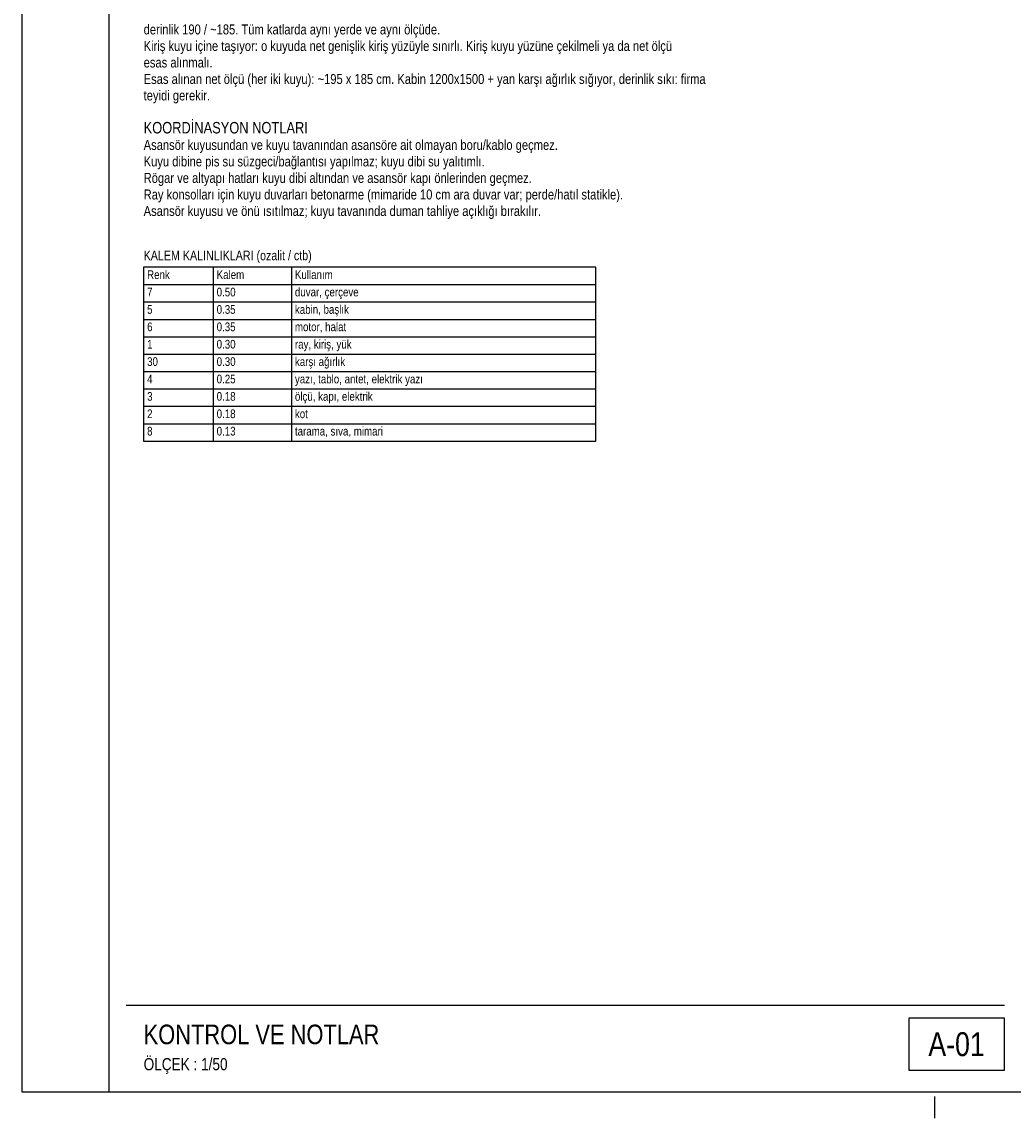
# Model space of a CAD drawing. Header units: centimetres. Extents: x 0 to 14570, y -30 to 2970.
# Tile 1 of 32: x 0 to 1140, y -30 to 1231. Entities that reach past the tile are written whole.
import ezdxf
from ezdxf.enums import TextEntityAlignment as Align

# ---------------------------------------------------------------- set-up
doc = ezdxf.new("R2010")
doc.units = ezdxf.units.CM
doc.linetypes.add('CENTER', pattern=[40, 25, -5, 5, -5])
for name, color, linetype in [('ASN-ANTET', 4, 'CONTINUOUS'), ('ASN-BASLIK', 5, 'CONTINUOUS'), ('ASN-CERCEVE', 7, 'CONTINUOUS'), ('ASN-EKSEN', 8, 'CENTER'), ('ASN-TABLO', 4, 'CONTINUOUS'), ('ASN-YAZI', 4, 'CONTINUOUS')]:
    doc.layers.add(name, color=color, linetype=linetype)
doc.styles.get("Standard").update_dxf_attribs({"font": 'arial.ttf', "width": 0.8})

msp = doc.modelspace()

# ---------------------------------------------------------------- linework, layer by layer
at = {"layer": 'ASN-ANTET'}
msp.add_line((120, 100), (1130, 100), dxfattribs=at)
msp.add_lwpolyline([(1020, 25), (1130, 25), (1130, 85), (1020, 85)], close=True, dxfattribs=at)
at = {"layer": 'ASN-CERCEVE'}
for points in [[(0, 0), (14570, 0), (14570, 2970), (0, 2970)], [(100, 0), (14545, 0), (14545, 2970), (100, 2970)]]:
    msp.add_lwpolyline(points, close=True, dxfattribs=at)
at = {"layer": 'ASN-EKSEN'}
msp.add_line((1050, -30), (1050, -5), dxfattribs=at)
at = {"layer": 'ASN-TABLO'}
for p, q in [((220, 948.6), (220, 748.6)), ((310, 948.6), (310, 748.6)), ((140, 928.6), (660, 928.6)), ((140, 908.6), (660, 908.6)), ((140, 888.6), (660, 888.6)), ((140, 868.6), (660, 868.6)), ((140, 848.6), (660, 848.6)), ((140, 828.6), (660, 828.6)), ((140, 808.6), (660, 808.6)), ((140, 788.6), (660, 788.6)), ((140, 768.6), (660, 768.6))]:
    msp.add_line(p, q, dxfattribs=at)
msp.add_lwpolyline([(140, 748.6), (660, 748.6), (660, 948.6), (140, 948.6)], close=True, dxfattribs=at)

# ---------------------------------------------------------------- texts
at = {"layer": 'ASN-ANTET', "width": 0.8}
msp.add_text('A-01', height=27.5, dxfattribs=at).set_placement((1075, 55), align=Align.MIDDLE_CENTER)
msp.add_text('ÖLÇEK : 1/50', height=14, dxfattribs=at).set_placement((140, 25))
at = {"layer": 'ASN-BASLIK', "width": 0.8}
for s, height, p in [('KOORDİNASYON NOTLARI', 13.225, (140, 1102.4)), ('KALEM KALINLIKLARI (ozalit / ctb)', 11, (140, 956.6)), ('Renk', 10, (144, 935)), ('Kalem', 10, (224, 935)), ('Kullanım', 10, (314, 935)), ('KONTROL VE NOTLAR', 22.5, (140, 55))]:
    msp.add_text(s, height=height, dxfattribs=at).set_placement(p)
at = {"layer": 'ASN-TABLO', "width": 0.8}
for s, p in [('7', (144, 915)), ('0.50', (224, 915)), ('duvar, çerçeve', (314, 915)), ('5', (144, 895)), ('0.35', (224, 895)), ('kabin, başlık', (314, 895)), ('6', (144, 875)), ('0.35', (224, 875)), ('motor, halat', (314, 875)), ('1', (144, 855)), ('0.30', (224, 855)), ('ray, kiriş, yük', (314, 855)), ('30', (144, 835)), ('0.30', (224, 835)), ('karşı ağırlık', (314, 835)), ('4', (144, 815)), ('0.25', (224, 815)), ('yazı, tablo, antet, elektrik yazı', (314, 815)), ('ölçü, kapı, elektrik', (314, 795)), ('3', (144, 795)), ('0.18', (224, 795)), ('2', (144, 775)), ('0.18', (224, 775)), ('kot', (314, 775)), ('8', (144, 755)), ('0.13', (224, 755)), ('tarama, sıva, mimari', (314, 755))]:
    msp.add_text(s, height=10, dxfattribs=at).set_placement(p)
at = {"layer": 'ASN-YAZI', "width": 0.8}
for s, p in [('derinlik 190 / ~185. Tüm katlarda aynı yerde ve aynı ölçüde.', (140, 1216.3)), ('Kiriş kuyu içine taşıyor: o kuyuda net genişlik kiriş yüzüyle sınırlı. Kiriş kuyu yüzüne çekilmeli ya da net ölçü', (140, 1197.3)), ('esas alınmalı.', (140, 1178.3)), ('Esas alınan net ölçü (her iki kuyu): ~195 x 185 cm. Kabin 1200x1500 + yan karşı ağırlık sığıyor, derinlik sıkı: firma', (140, 1159.3)), ('teyidi gerekir.', (140, 1140.4)), ('Asansör kuyusundan ve kuyu tavanından asansöre ait olmayan boru/kablo geçmez.', (140, 1083.5)), ('Kuyu dibine pis su süzgeci/bağlantısı yapılmaz; kuyu dibi su yalıtımlı.', (140, 1064.5)), ('Rögar ve altyapı hatları kuyu dibi altından ve asansör kapı önlerinden geçmez.', (140, 1045.5)), ('Ray konsolları için kuyu duvarları betonarme (mimaride 10 cm ara duvar var; perde/hatıl statikle).', (140, 1026.5)), ('Asansör kuyusu ve önü ısıtılmaz; kuyu tavanında duman tahliye açıklığı bırakılır.', (140, 1007.5))]:
    msp.add_text(s, height=11.5, dxfattribs=at).set_placement(p)

doc.saveas('drawing.dxf')
